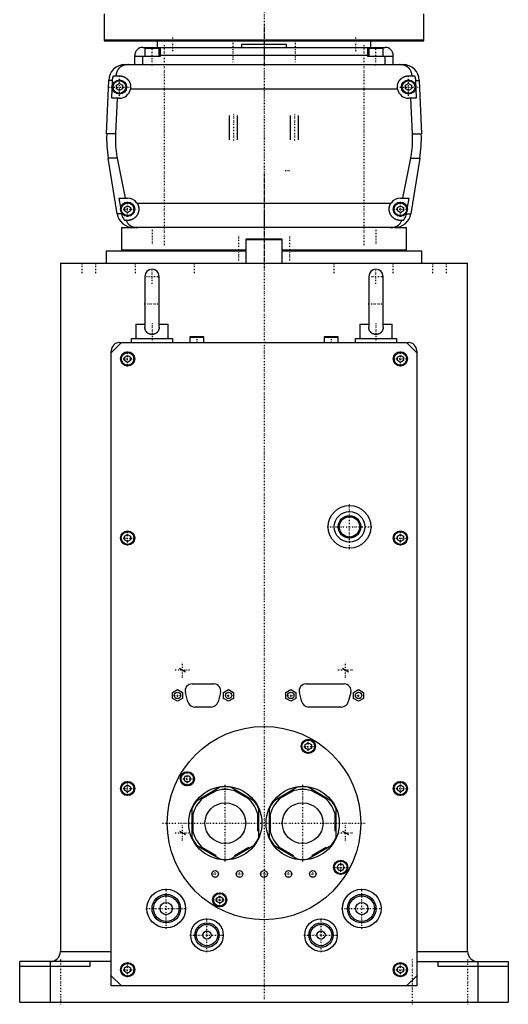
# Model space of a CAD drawing. Extents: x -120 to 120, y -1 to 1086.
# Tile 1 of 2: x -120 to 120, y -1 to 483. Entities that reach past the tile are written whole.
import ezdxf

# ---------------------------------------------------------------- set-up
doc = ezdxf.new("R2010")
doc.units = 0
doc.linetypes.add('CENTER', pattern=[1.5, 0.45, -0.5, 0.05, -0.5])
for name, color, linetype in [('AM_0', 7, 'CONTINUOUS'), ('AM_10', 7, 'CONTINUOUS'), ('AM_7', 7, 'CENTER')]:
    doc.layers.add(name, color=color, linetype=linetype)

msp = doc.modelspace()

# ---------------------------------------------------------------- linework, layer by layer
at = {"layer": 'AM_0', "color": 7, "linetype": 'CONTINUOUS'}
for p, q in [((-78.5, 485.5), (-78.5, 472.2)), ((78.5, 472.2), (78.5, 485.5)), ((-78.5, 472.7), (78.5, 472.7)), ((-78.5, 472.2), (78.5, 472.2)), ((-52.5, 472.2), (-52.5, 469)), ((-11, 470.5), (-11, 469)), ((-11, 470.5), (11, 470.5)), ((11, 469), (11, 470.5)), ((52.5, 469), (52.5, 472.2)), ((-63.5, 460.5), (-63.5, 465)), ((-51, 464.5), (-63.5, 464.5)), ((-59.5, 469), (59.5, 469)), ((-59.5, 460.5), (-59.5, 464.5)), ((-58.5, 468.5), (-58.5, 464.5)), ((-51.5, 468.5), (-58.5, 468.5)), ((-55, 469), (-55, 468.5)), ((-51.5, 464.5), (-51.5, 468.5)), ((-51, 469), (-51, 464.5)), ((51, 465), (-51, 465)), ((51, 464.5), (51, 469)), ((63.5, 464.5), (51, 464.5)), ((51.5, 468.5), (51.5, 464.5)), ((58.5, 468.5), (51.5, 468.5)), ((55, 469), (55, 468.5)), ((58.5, 464.5), (58.5, 468.5)), ((59.5, 460.5), (59.5, 464.5)), ((63.5, 460.5), (63.5, 465)), ((-68.3, 460.5), (68.3, 460.5)), ((-73.97, 455), (-71, 455)), ((71, 455), (73.97, 455)), ((-77.28, 426.46), (-76.29, 452.8)), ((-74.4, 452.8), (-76.29, 452.8)), ((-74.75, 444), (-74.4, 452.8)), ((-72.5, 450.37), (-71, 451.23)), ((-72.5, 448.63), (-72.5, 450.37)), ((-71, 451.23), (-69.5, 450.37)), ((-69.5, 450.37), (-69.5, 448.63)), ((69.5, 450.37), (71, 451.23)), ((69.5, 448.63), (69.5, 450.37)), ((71, 451.23), (72.5, 450.37)), ((72.5, 450.37), (72.5, 448.63)), ((74.4, 452.8), (76.29, 452.8)), ((74.4, 452.8), (74.75, 444)), ((76.29, 452.8), (77.28, 426.46)), ((-71, 447.77), (-72.5, 448.63)), ((-69.5, 448.63), (-71, 447.77)), ((65.59, 448.5), (-65.59, 448.5)), ((71, 447.77), (69.5, 448.63)), ((72.5, 448.63), (71, 447.77)), ((-71, 444), (-74.75, 444)), ((-72.2, 444), (-72.97, 426.46)), ((74.75, 444), (71, 444)), ((72.97, 426.46), (72.2, 444)), ((-72.97, 426.46), (-77.28, 426.46)), ((72.97, 426.46), (77.28, 426.46)), ((-72.1, 387.22), (-76.54, 414.6)), ((-72.1, 414.6), (-76.54, 414.6)), ((-72.1, 414.6), (-68.19, 395)), ((68.19, 395), (72.1, 414.6)), ((72.1, 414.6), (76.54, 414.6)), ((76.54, 414.6), (72.1, 387.22)), ((-70.39, 390.38), (-71.21, 395)), ((-71.21, 395), (-67, 395)), ((-62.39, 392.5), (62.39, 392.5)), ((67, 395), (71.21, 395)), ((71.21, 395), (70.39, 390.38)), ((-69.82, 387.22), (-72.1, 387.22)), ((-69.82, 387.22), (-69.87, 387.5)), ((-68.5, 390.37), (-67, 391.23)), ((-68.5, 388.63), (-68.5, 390.37)), ((-67, 387.77), (-68.5, 388.63)), ((-67, 391.23), (-65.5, 390.37)), ((-65.5, 388.63), (-67, 387.77)), ((-65.5, 390.37), (-65.5, 388.63)), ((65.5, 390.37), (67, 391.23)), ((65.5, 388.63), (65.5, 390.37)), ((67, 387.77), (65.5, 388.63)), ((67, 391.23), (68.5, 390.37)), ((68.5, 388.63), (67, 387.77)), ((68.5, 390.37), (68.5, 388.63)), ((69.87, 387.5), (69.82, 387.22)), ((69.82, 387.22), (72.1, 387.22)), ((-67, 384), (-68.39, 384)), ((68.39, 384), (67, 384)), ((-70, 380.5), (-70, 369.5)), ((-70, 380.5), (-61.92, 380.5)), ((64.2, 380.5), (-64.2, 380.5)), ((64.2, 380.5), (70, 380.5)), ((70, 369.5), (70, 380.5)), ((-8.6, 375), (-9, 374.6)), ((-9, 374.6), (-9, 363)), ((-9, 374.6), (9, 374.6)), ((-8.6, 375), (8.6, 375)), ((9, 374.6), (8.6, 375)), ((9, 363), (9, 374.6)), ((-77.5, 369), (-77.5, 363)), ((-77.5, 369), (-9.01, 369)), ((-70, 369.5), (-9.01, 369.5)), ((-55, 369.5), (-55, 369)), ((9.01, 369.5), (70, 369.5)), ((9.01, 369), (77.5, 369)), ((55, 369), (55, 369.5)), ((77.5, 363), (77.5, 369)), ((-100, 363), (-100, 25)), ((-100, 363), (100, 363)), ((100, 25), (100, 363)), ((-58.5, 356.5), (-58.5, 331.58)), ((-51.5, 331.58), (-51.5, 356.5)), ((51.5, 356.5), (51.5, 331.58)), ((58.5, 331.58), (58.5, 356.5)), ((-63, 333), (-63, 326)), ((-63, 333), (-58.5, 333)), ((-51.5, 333), (-47, 333)), ((-47, 326), (-47, 333)), ((47, 333), (47, 326)), ((47, 333), (51.5, 333)), ((58.5, 333), (63, 333)), ((63, 326), (63, 333)), ((-65, 324), (-65, 326)), ((-65, 326), (-45, 326)), ((-45, 326), (-45, 324)), ((-36.1, 327), (-36.5, 326.6)), ((-36.5, 326.6), (-36.5, 324)), ((-36.5, 326.6), (-29.5, 326.6)), ((-36.1, 327), (-29.9, 327)), ((-29.5, 326.6), (-29.9, 327)), ((-29.5, 324), (-29.5, 326.6)), ((29.9, 327), (29.5, 326.6)), ((29.5, 326.6), (29.5, 324)), ((29.5, 326.6), (36.5, 326.6)), ((29.9, 327), (36.1, 327)), ((36.5, 326.6), (36.1, 327)), ((36.5, 324), (36.5, 326.6)), ((45, 324), (45, 326)), ((45, 326), (65, 326)), ((65, 326), (65, 324)), ((-70, 324), (-75, 319)), ((-75, 8), (-75, 320)), ((-71, 324), (71, 324)), ((75, 319), (70, 324)), ((75, 320), (75, 8)), ((-68.5, 316.87), (-67, 317.73)), ((-68.5, 315.13), (-68.5, 316.87)), ((-67, 314.27), (-68.5, 315.13)), ((-67, 317.73), (-65.5, 316.87)), ((-65.5, 315.13), (-67, 314.27)), ((-65.5, 316.87), (-65.5, 315.13)), ((65.5, 316.87), (67, 317.73)), ((65.5, 315.13), (65.5, 316.87)), ((67, 314.27), (65.5, 315.13)), ((67, 317.73), (68.5, 316.87)), ((68.5, 315.13), (67, 314.27)), ((68.5, 316.87), (68.5, 315.13)), ((-68.5, 228.87), (-67, 229.73)), ((-68.5, 227.13), (-68.5, 228.87)), ((-67, 229.73), (-65.5, 228.87)), ((-65.5, 228.87), (-65.5, 227.13)), ((65.5, 228.87), (67, 229.73)), ((65.5, 227.13), (65.5, 228.87)), ((67, 229.73), (68.5, 228.87)), ((68.5, 228.87), (68.5, 227.13)), ((-67, 226.27), (-68.5, 227.13)), ((-65.5, 227.13), (-67, 226.27)), ((67, 226.27), (65.5, 227.13)), ((68.5, 227.13), (67, 226.27)), ((-35.34, 156.4), (-24.66, 156.4)), ((20.66, 156.4), (39.34, 156.4)), ((-45, 152.14), (-42.5, 153.59)), ((-45, 149.26), (-45, 152.14)), ((-42.5, 153.59), (-40, 152.14)), ((-40, 152.14), (-40, 149.26)), ((-37.42, 147.53), (-38.63, 152.13)), ((-21.37, 152.13), (-22.58, 147.53)), ((-19.9, 152.14), (-17.4, 153.59)), ((-19.9, 149.26), (-19.9, 152.14)), ((-17.4, 153.59), (-14.9, 152.14)), ((-14.9, 152.14), (-14.9, 149.26)), ((10.65, 152.14), (13.15, 153.59)), ((10.65, 149.26), (10.65, 152.14)), ((13.15, 153.59), (15.65, 152.14)), ((15.65, 152.14), (15.65, 149.26)), ((18.58, 147.53), (17.37, 152.13)), ((42.63, 152.13), (41.42, 147.53)), ((43.95, 152.14), (46.45, 153.59)), ((43.95, 149.26), (43.95, 152.14)), ((46.45, 153.59), (48.95, 152.14)), ((48.95, 152.14), (48.95, 149.26)), ((-42.5, 147.81), (-45, 149.26)), ((-40, 149.26), (-42.5, 147.81)), ((-17.4, 147.81), (-19.9, 149.26)), ((-14.9, 149.26), (-17.4, 147.81)), ((13.15, 147.81), (10.65, 149.26)), ((15.65, 149.26), (13.15, 147.81)), ((46.45, 147.81), (43.95, 149.26)), ((48.95, 149.26), (46.45, 147.81)), ((-25.87, 145), (-34.13, 145)), ((38.13, 145), (21.87, 145)), ((20.25, 126.54), (21.75, 127.4)), ((20.25, 124.81), (20.25, 126.54)), ((21.75, 127.4), (23.25, 126.54)), ((23.25, 126.54), (23.25, 124.81)), ((21.75, 123.94), (20.25, 124.81)), ((23.25, 124.81), (21.75, 123.94)), ((-39.4, 109.75), (-38.54, 111.25)), ((-38.54, 111.25), (-36.81, 111.25)), ((-36.81, 111.25), (-35.94, 109.75)), ((-68.5, 105.87), (-67, 106.73)), ((-67, 106.73), (-65.5, 105.87)), ((-38.54, 108.25), (-39.4, 109.75)), ((-36.81, 108.25), (-38.54, 108.25)), ((-35.94, 109.75), (-36.81, 108.25)), ((65.5, 105.87), (67, 106.73)), ((67, 106.73), (68.5, 105.87)), ((-68.5, 104.13), (-68.5, 105.87)), ((-67, 103.27), (-68.5, 104.13)), ((-65.5, 104.13), (-67, 103.27)), ((-65.5, 105.87), (-65.5, 104.13)), ((-21.3, 105.73), (-33.2, 98.85)), ((-23.51, 103.87), (-30.49, 99.84)), ((-4.8, 98.85), (-16.7, 105.73)), ((-7.51, 99.84), (-14.49, 103.87)), ((16.7, 105.73), (4.8, 98.85)), ((14.49, 103.87), (7.51, 99.84)), ((33.2, 98.85), (21.3, 105.73)), ((30.49, 99.84), (23.51, 103.87)), ((65.5, 104.13), (65.5, 105.87)), ((67, 103.27), (65.5, 104.13)), ((68.5, 104.13), (67, 103.27)), ((68.5, 105.87), (68.5, 104.13)), ((-35.5, 94.88), (-35.5, 81.12)), ((-35, 92.03), (-35, 83.97)), ((-3, 83.97), (-3, 92.03)), ((-2.5, 81.12), (-2.5, 94.88)), ((2.5, 94.88), (2.5, 81.12)), ((3, 92.03), (3, 83.97)), ((35, 83.97), (35, 92.03)), ((35.5, 81.12), (35.5, 94.88)), ((-33.2, 77.15), (-21.3, 70.27)), ((-30.49, 76.16), (-23.51, 72.13)), ((-16.7, 70.27), (-4.8, 77.15)), ((-14.49, 72.13), (-7.51, 76.16)), ((4.8, 77.15), (16.7, 70.27)), ((7.51, 76.16), (14.49, 72.13)), ((21.3, 70.27), (33.2, 77.15)), ((23.51, 72.13), (30.49, 76.16)), ((35.94, 66.25), (36.81, 67.75)), ((36.81, 67.75), (38.54, 67.75)), ((38.54, 67.75), (39.4, 66.25)), ((36.81, 64.75), (35.94, 66.25)), ((38.54, 64.75), (36.81, 64.75)), ((39.4, 66.25), (38.54, 64.75)), ((-23.25, 51.19), (-21.75, 52.06)), ((-23.25, 49.46), (-23.25, 51.19)), ((-21.75, 48.6), (-23.25, 49.46)), ((-21.75, 52.06), (-20.25, 51.19)), ((-20.25, 49.46), (-21.75, 48.6)), ((-20.25, 51.19), (-20.25, 49.46)), ((-100, 25), (-75, 25)), ((75, 25), (100, 25)), ((-120, 0), (-120, 20)), ((-75, 20), (-120, 20)), ((-105, 20), (-105, 0)), ((-85.5, 20), (-85.5, 17.5)), ((75, 20), (120, 20)), ((85.5, 17.5), (85.5, 20)), ((105, 20), (105, 0)), ((120, 20), (120, 0)), ((-85.5, 17.5), (-120, 17.5)), ((-68.5, 16.87), (-67, 17.73)), ((-68.5, 15.13), (-68.5, 16.87)), ((-67, 14.27), (-68.5, 15.13)), ((-67, 17.73), (-65.5, 16.87)), ((-65.5, 15.13), (-67, 14.27)), ((-65.5, 16.87), (-65.5, 15.13)), ((65.5, 16.87), (67, 17.73)), ((65.5, 15.13), (65.5, 16.87)), ((67, 14.27), (65.5, 15.13)), ((67, 17.73), (68.5, 16.87)), ((68.5, 15.13), (67, 14.27)), ((68.5, 16.87), (68.5, 15.13)), ((120, 17.5), (85.5, 17.5)), ((-75, 13), (-70, 8)), ((70, 8), (75, 13)), ((75, 8), (-75, 8)), ((-120, 0), (120, 0))]:
    msp.add_line(p, q, dxfattribs=at)
for points in [[(-66.56, 460.5, 0), (-66.61, 460.5, 0), (-66.7, 460.5, 0), (-66.8, 460.5, 0), (-66.84, 460.5, 0), (-66.89, 460.49, 0), (-66.98, 460.49, 0), (-67.08, 460.49, 0), (-67.17, 460.48, 0), (-67.26, 460.47, 0), (-67.35, 460.47, 0), (-67.4, 460.46, 0), (-67.45, 460.46, 0), (-67.54, 460.45, 0), (-67.63, 460.44, 0), (-67.72, 460.42, 0), (-67.82, 460.41, 0), (-67.91, 460.4, 0), (-67.95, 460.39, 0), (-68, 460.38, 0), (-68.09, 460.37, 0), (-68.18, 460.35, 0), (-68.23, 460.34, 0), (-68.27, 460.33, 0), (-68.36, 460.31, 0), (-68.45, 460.29, 0), (-68.49, 460.28, 0), (-68.53, 460.27, 0), (-68.62, 460.24, 0), (-68.71, 460.22, 0), (-68.79, 460.2, 0), (-68.88, 460.17, 0), (-68.96, 460.14, 0), (-69, 460.13, 0), (-69.04, 460.11, 0), (-69.13, 460.08, 0), (-69.21, 460.05, 0), (-69.29, 460.02, 0), (-69.37, 459.99, 0), (-69.45, 459.96, 0), (-69.49, 459.94, 0), (-69.53, 459.92, 0), (-69.6, 459.89, 0), (-69.68, 459.85, 0), (-69.76, 459.81, 0), (-69.83, 459.77, 0), (-69.91, 459.74, 0), (-69.94, 459.72, 0), (-69.98, 459.69, 0), (-70.05, 459.65, 0), (-70.12, 459.61, 0), (-70.19, 459.57, 0), (-70.26, 459.52, 0), (-70.33, 459.48, 0), (-70.37, 459.46, 0), (-70.4, 459.43, 0), (-70.47, 459.39, 0), (-70.53, 459.34, 0), (-70.6, 459.29, 0), (-70.66, 459.24, 0), (-70.72, 459.19, 0), (-70.75, 459.17, 0), (-70.78, 459.14, 0), (-70.84, 459.09, 0), (-70.9, 459.04, 0), (-70.93, 459.01, 0), (-70.96, 458.98, 0), (-71.02, 458.93, 0), (-71.08, 458.87, 0), (-71.1, 458.85, 0), (-71.13, 458.82, 0), (-71.19, 458.76, 0), (-71.24, 458.71, 0), (-71.29, 458.65, 0), (-71.34, 458.59, 0), (-71.4, 458.53, 0), (-71.42, 458.5, 0), (-71.45, 458.47, 0), (-71.5, 458.41, 0), (-71.54, 458.35, 0), (-71.59, 458.28, 0), (-71.64, 458.22, 0), (-71.68, 458.16, 0), (-71.71, 458.12, 0), (-71.73, 458.09, 0), (-71.77, 458.02, 0), (-71.82, 457.96, 0), (-71.86, 457.89, 0), (-71.9, 457.82, 0), (-71.94, 457.75, 0), (-71.96, 457.72, 0), (-71.98, 457.68, 0), (-72.02, 457.61, 0), (-72.06, 457.54, 0), (-72.1, 457.46, 0), (-72.13, 457.39, 0), (-72.17, 457.32, 0), (-72.18, 457.28, 0), (-72.2, 457.24, 0), (-72.24, 457.16, 0), (-72.27, 457.09, 0), (-72.3, 457.01, 0), (-72.33, 456.93, 0), (-72.36, 456.85, 0), (-72.37, 456.81, 0), (-72.39, 456.77, 0), (-72.42, 456.69, 0), (-72.44, 456.61, 0), (-72.46, 456.57, 0), (-72.47, 456.52, 0), (-72.49, 456.44, 0), (-72.52, 456.36, 0), (-72.53, 456.32, 0), (-72.54, 456.27, 0), (-72.56, 456.19, 0), (-72.58, 456.1, 0), (-72.6, 456.02, 0), (-72.62, 455.93, 0), (-72.63, 455.84, 0), (-72.64, 455.8, 0), (-72.65, 455.76, 0), (-72.66, 455.67, 0), (-72.68, 455.58, 0), (-72.72, 455.27, 0), (-72.74, 455, 0)], [(72.74, 455, 0), (72.74, 455.05, 0), (72.73, 455.14, 0), (72.72, 455.23, 0), (72.72, 455.27, 0), (72.71, 455.32, 0), (72.7, 455.41, 0), (72.69, 455.5, 0), (72.68, 455.59, 0), (72.66, 455.68, 0), (72.65, 455.76, 0), (72.64, 455.81, 0), (72.63, 455.85, 0), (72.61, 455.94, 0), (72.6, 456.03, 0), (72.58, 456.11, 0), (72.56, 456.2, 0), (72.54, 456.28, 0), (72.52, 456.33, 0), (72.51, 456.37, 0), (72.49, 456.45, 0), (72.46, 456.53, 0), (72.45, 456.58, 0), (72.44, 456.62, 0), (72.41, 456.7, 0), (72.39, 456.78, 0), (72.37, 456.82, 0), (72.36, 456.86, 0), (72.33, 456.94, 0), (72.3, 457.01, 0), (72.27, 457.09, 0), (72.23, 457.17, 0), (72.2, 457.24, 0), (72.18, 457.28, 0), (72.17, 457.32, 0), (72.13, 457.39, 0), (72.1, 457.46, 0), (72.06, 457.54, 0), (72.02, 457.61, 0), (71.98, 457.68, 0), (71.96, 457.71, 0), (71.94, 457.75, 0), (71.9, 457.82, 0), (71.86, 457.89, 0), (71.82, 457.95, 0), (71.78, 458.02, 0), (71.73, 458.08, 0), (71.71, 458.12, 0), (71.69, 458.15, 0), (71.64, 458.21, 0), (71.6, 458.28, 0), (71.55, 458.34, 0), (71.5, 458.4, 0), (71.45, 458.46, 0), (71.43, 458.49, 0), (71.4, 458.52, 0), (71.35, 458.58, 0), (71.3, 458.64, 0), (71.25, 458.7, 0), (71.19, 458.75, 0), (71.14, 458.81, 0), (71.11, 458.84, 0), (71.08, 458.87, 0), (71.03, 458.92, 0), (70.97, 458.98, 0), (70.94, 459, 0), (70.91, 459.03, 0), (70.85, 459.08, 0), (70.79, 459.13, 0), (70.76, 459.16, 0), (70.73, 459.18, 0), (70.67, 459.23, 0), (70.6, 459.28, 0), (70.54, 459.33, 0), (70.47, 459.38, 0), (70.41, 459.43, 0), (70.37, 459.45, 0), (70.34, 459.47, 0), (70.27, 459.52, 0), (70.2, 459.56, 0), (70.13, 459.61, 0), (70.06, 459.65, 0), (69.99, 459.69, 0), (69.95, 459.71, 0), (69.91, 459.73, 0), (69.84, 459.77, 0), (69.76, 459.81, 0), (69.69, 459.85, 0), (69.61, 459.88, 0), (69.53, 459.92, 0), (69.5, 459.94, 0), (69.46, 459.95, 0), (69.38, 459.99, 0), (69.3, 460.02, 0), (69.22, 460.05, 0), (69.13, 460.08, 0), (69.05, 460.11, 0), (69.01, 460.13, 0), (68.97, 460.14, 0), (68.89, 460.17, 0), (68.8, 460.19, 0), (68.72, 460.22, 0), (68.63, 460.24, 0), (68.54, 460.27, 0), (68.5, 460.28, 0), (68.46, 460.29, 0), (68.37, 460.31, 0), (68.28, 460.33, 0), (68.23, 460.34, 0), (68.19, 460.35, 0), (68.1, 460.36, 0), (68.01, 460.38, 0), (67.96, 460.39, 0), (67.91, 460.4, 0), (67.82, 460.41, 0), (67.73, 460.42, 0), (67.64, 460.44, 0), (67.55, 460.45, 0), (67.45, 460.46, 0), (67.41, 460.46, 0), (67.36, 460.47, 0), (67.27, 460.47, 0), (67.17, 460.48, 0), (67.08, 460.49, 0), (66.99, 460.49, 0), (66.89, 460.49, 0), (66.85, 460.5, 0), (66.8, 460.5, 0), (66.7, 460.5, 0), (66.61, 460.5, 0), (66.56, 460.5, 0)], [(-74.4, 452.8, 0), (-74.39, 452.86, 0), (-74.39, 452.98, 0), (-74.38, 453.1, 0), (-74.37, 453.16, 0), (-74.37, 453.23, 0), (-74.35, 453.35, 0), (-74.34, 453.47, 0), (-74.32, 453.6, 0), (-74.3, 453.72, 0), (-74.28, 453.85, 0), (-74.27, 453.91, 0), (-74.26, 453.97, 0), (-74.23, 454.1, 0), (-74.2, 454.22, 0), (-74.17, 454.34, 0), (-74.14, 454.47, 0), (-74.1, 454.59, 0), (-74.09, 454.65, 0), (-74.07, 454.71, 0), (-74.03, 454.83, 0), (-73.99, 454.94, 0), (-73.97, 455, 0)], [(-71, 455, 0), (-70.96, 455, 0), (-70.87, 455, 0), (-70.78, 455, 0), (-70.73, 454.99, 0), (-70.69, 454.99, 0), (-70.6, 454.99, 0), (-70.51, 454.98, 0), (-70.42, 454.97, 0), (-70.33, 454.96, 0), (-70.24, 454.95, 0), (-70.19, 454.94, 0), (-70.15, 454.93, 0), (-70.06, 454.92, 0), (-69.97, 454.9, 0), (-69.88, 454.88, 0), (-69.79, 454.86, 0), (-69.7, 454.84, 0), (-69.65, 454.83, 0), (-69.61, 454.82, 0), (-69.52, 454.8, 0), (-69.43, 454.77, 0), (-69.38, 454.76, 0), (-69.34, 454.74, 0), (-69.25, 454.72, 0), (-69.17, 454.69, 0), (-69.12, 454.67, 0), (-69.08, 454.65, 0), (-68.99, 454.62, 0), (-68.91, 454.59, 0), (-68.82, 454.55, 0), (-68.74, 454.51, 0), (-68.66, 454.48, 0), (-68.61, 454.46, 0), (-68.57, 454.44, 0), (-68.49, 454.39, 0), (-68.41, 454.35, 0), (-68.33, 454.31, 0), (-68.25, 454.26, 0), (-68.17, 454.22, 0), (-68.14, 454.2, 0), (-68.1, 454.17, 0), (-68.02, 454.12, 0), (-67.95, 454.07, 0), (-67.87, 454.02, 0), (-67.8, 453.97, 0), (-67.73, 453.92, 0), (-67.69, 453.89, 0), (-67.66, 453.87, 0), (-67.59, 453.81, 0), (-67.52, 453.76, 0), (-67.45, 453.7, 0), (-67.39, 453.65, 0), (-67.32, 453.59, 0), (-67.29, 453.56, 0), (-67.26, 453.53, 0), (-67.2, 453.47, 0), (-67.14, 453.41, 0), (-67.08, 453.35, 0), (-67.02, 453.29, 0), (-66.96, 453.23, 0), (-66.93, 453.2, 0), (-66.9, 453.17, 0), (-66.84, 453.1, 0), (-66.79, 453.04, 0), (-66.76, 453, 0), (-66.73, 452.97, 0), (-66.68, 452.9, 0), (-66.62, 452.83, 0), (-66.6, 452.8, 0), (-66.57, 452.76, 0), (-66.52, 452.69, 0), (-66.47, 452.62, 0), (-66.42, 452.55, 0), (-66.37, 452.47, 0), (-66.32, 452.4, 0), (-66.3, 452.36, 0), (-66.28, 452.32, 0), (-66.23, 452.24, 0), (-66.19, 452.17, 0), (-66.15, 452.09, 0), (-66.11, 452.01, 0), (-66.06, 451.93, 0), (-66.05, 451.89, 0), (-66.03, 451.85, 0), (-65.99, 451.77, 0), (-65.95, 451.68, 0), (-65.92, 451.6, 0), (-65.88, 451.52, 0), (-65.85, 451.43, 0), (-65.84, 451.39, 0), (-65.82, 451.35, 0), (-65.79, 451.26, 0), (-65.76, 451.18, 0), (-65.74, 451.09, 0), (-65.71, 451.01, 0), (-65.69, 450.92, 0), (-65.68, 450.88, 0), (-65.66, 450.83, 0), (-65.64, 450.75, 0), (-65.62, 450.66, 0), (-65.61, 450.57, 0), (-65.59, 450.48, 0), (-65.57, 450.4, 0), (-65.57, 450.35, 0), (-65.56, 450.31, 0), (-65.55, 450.22, 0), (-65.54, 450.13, 0), (-65.53, 450.09, 0), (-65.53, 450.04, 0), (-65.52, 449.96, 0), (-65.51, 449.87, 0), (-65.51, 449.82, 0), (-65.51, 449.78, 0), (-65.5, 449.69, 0), (-65.5, 449.61, 0), (-65.5, 449.52, 0), (-65.5, 449.43, 0), (-65.5, 449.35, 0), (-65.5, 449.3, 0), (-65.51, 449.26, 0), (-65.51, 449.17, 0), (-65.52, 449.08, 0), (-65.52, 448.99, 0), (-65.53, 448.9, 0), (-65.54, 448.81, 0), (-65.55, 448.77, 0), (-65.55, 448.72, 0), (-65.57, 448.63, 0), (-65.58, 448.54, 0), (-65.59, 448.5, 0)], [(65.59, 448.5, 0), (65.58, 448.54, 0), (65.57, 448.63, 0), (65.55, 448.72, 0), (65.55, 448.77, 0), (65.54, 448.81, 0), (65.53, 448.9, 0), (65.52, 448.99, 0), (65.52, 449.08, 0), (65.51, 449.17, 0), (65.51, 449.26, 0), (65.5, 449.3, 0), (65.5, 449.35, 0), (65.5, 449.43, 0), (65.5, 449.52, 0), (65.5, 449.61, 0), (65.5, 449.69, 0), (65.51, 449.78, 0), (65.51, 449.82, 0), (65.51, 449.87, 0), (65.52, 449.96, 0), (65.53, 450.04, 0), (65.53, 450.09, 0), (65.54, 450.13, 0), (65.55, 450.22, 0), (65.56, 450.31, 0), (65.57, 450.35, 0), (65.57, 450.4, 0), (65.59, 450.48, 0), (65.61, 450.57, 0), (65.62, 450.66, 0), (65.64, 450.75, 0), (65.66, 450.83, 0), (65.68, 450.88, 0), (65.69, 450.92, 0), (65.71, 451.01, 0), (65.74, 451.09, 0), (65.76, 451.18, 0), (65.79, 451.26, 0), (65.82, 451.35, 0), (65.84, 451.39, 0), (65.85, 451.43, 0), (65.88, 451.52, 0), (65.92, 451.6, 0), (65.95, 451.68, 0), (65.99, 451.77, 0), (66.03, 451.85, 0), (66.05, 451.89, 0), (66.06, 451.93, 0), (66.11, 452.01, 0), (66.15, 452.09, 0), (66.19, 452.17, 0), (66.23, 452.24, 0), (66.28, 452.32, 0), (66.3, 452.36, 0), (66.32, 452.4, 0), (66.37, 452.47, 0), (66.42, 452.55, 0), (66.47, 452.62, 0), (66.52, 452.69, 0), (66.57, 452.76, 0), (66.6, 452.8, 0), (66.62, 452.83, 0), (66.68, 452.9, 0), (66.73, 452.97, 0), (66.76, 453, 0), (66.79, 453.04, 0), (66.84, 453.1, 0), (66.9, 453.17, 0), (66.93, 453.2, 0), (66.96, 453.23, 0), (67.02, 453.29, 0), (67.08, 453.35, 0), (67.14, 453.41, 0), (67.2, 453.47, 0), (67.26, 453.53, 0), (67.29, 453.56, 0), (67.32, 453.59, 0), (67.39, 453.65, 0), (67.45, 453.7, 0), (67.52, 453.76, 0), (67.59, 453.81, 0), (67.66, 453.87, 0), (67.69, 453.89, 0), (67.73, 453.92, 0), (67.8, 453.97, 0), (67.87, 454.02, 0), (67.95, 454.07, 0), (68.02, 454.12, 0), (68.1, 454.17, 0), (68.14, 454.2, 0), (68.17, 454.22, 0), (68.25, 454.26, 0), (68.33, 454.31, 0), (68.41, 454.35, 0), (68.49, 454.39, 0), (68.57, 454.44, 0), (68.61, 454.46, 0), (68.66, 454.48, 0), (68.74, 454.51, 0), (68.82, 454.55, 0), (68.91, 454.59, 0), (68.99, 454.62, 0), (69.08, 454.65, 0), (69.12, 454.67, 0), (69.17, 454.69, 0), (69.25, 454.72, 0), (69.34, 454.74, 0), (69.38, 454.76, 0), (69.43, 454.77, 0), (69.52, 454.8, 0), (69.61, 454.82, 0), (69.65, 454.83, 0), (69.7, 454.84, 0), (69.79, 454.86, 0), (69.88, 454.88, 0), (69.97, 454.9, 0), (70.06, 454.92, 0), (70.15, 454.93, 0), (70.19, 454.94, 0), (70.24, 454.95, 0), (70.33, 454.96, 0), (70.42, 454.97, 0), (70.51, 454.98, 0), (70.6, 454.99, 0), (70.69, 454.99, 0), (70.73, 454.99, 0), (70.78, 455, 0), (70.87, 455, 0), (70.96, 455, 0), (71, 455, 0)], [(73.97, 455, 0), (73.99, 454.94, 0), (74.03, 454.83, 0), (74.07, 454.71, 0), (74.09, 454.65, 0), (74.1, 454.59, 0), (74.14, 454.47, 0), (74.17, 454.34, 0), (74.2, 454.22, 0), (74.23, 454.1, 0), (74.26, 453.97, 0), (74.27, 453.91, 0), (74.28, 453.85, 0), (74.3, 453.72, 0), (74.32, 453.6, 0), (74.34, 453.47, 0), (74.35, 453.35, 0), (74.37, 453.23, 0), (74.37, 453.16, 0), (74.38, 453.1, 0), (74.39, 452.98, 0), (74.39, 452.86, 0), (74.4, 452.8, 0)], [(-72.97, 426.46, 0), (-72.99, 426.13, 0), (-73.01, 425.49, 0), (-73.02, 424.84, 0), (-73.02, 424.53, 0), (-73.02, 424.21, 0), (-73.02, 423.57, 0), (-73, 422.93, 0), (-72.98, 422.28, 0), (-72.96, 421.63, 0), (-72.92, 420.97, 0), (-72.9, 420.64, 0), (-72.87, 420.31, 0), (-72.82, 419.65, 0), (-72.75, 418.98, 0), (-72.68, 418.31, 0), (-72.59, 417.64, 0), (-72.5, 416.96, 0), (-72.45, 416.62, 0), (-72.4, 416.29, 0), (-72.29, 415.61, 0), (-72.17, 414.94, 0), (-72.1, 414.6, 0)], [(72.1, 414.6, 0), (72.17, 414.94, 0), (72.29, 415.61, 0), (72.4, 416.29, 0), (72.45, 416.62, 0), (72.5, 416.96, 0), (72.59, 417.64, 0), (72.68, 418.31, 0), (72.75, 418.98, 0), (72.82, 419.65, 0), (72.87, 420.31, 0), (72.9, 420.64, 0), (72.92, 420.97, 0), (72.96, 421.63, 0), (72.98, 422.28, 0), (73, 422.93, 0), (73.02, 423.57, 0), (73.02, 424.21, 0), (73.02, 424.53, 0), (73.02, 424.84, 0), (73.01, 425.49, 0), (72.99, 426.13, 0), (72.97, 426.46, 0)], [(-62.39, 392.5, 0), (-62.36, 392.45, 0), (-62.3, 392.35, 0), (-62.24, 392.26, 0), (-62.21, 392.21, 0), (-62.18, 392.16, 0), (-62.13, 392.05, 0), (-62.08, 391.95, 0), (-62.03, 391.85, 0), (-61.98, 391.74, 0), (-61.93, 391.64, 0), (-61.91, 391.59, 0), (-61.89, 391.53, 0), (-61.85, 391.43, 0), (-61.81, 391.32, 0), (-61.77, 391.21, 0), (-61.74, 391.1, 0), (-61.71, 390.99, 0), (-61.69, 390.94, 0), (-61.68, 390.88, 0), (-61.65, 390.77, 0), (-61.62, 390.66, 0), (-61.61, 390.61, 0), (-61.6, 390.55, 0), (-61.58, 390.44, 0), (-61.56, 390.34, 0), (-61.56, 390.28, 0), (-61.55, 390.23, 0), (-61.53, 390.12, 0), (-61.52, 390.01, 0), (-61.51, 389.9, 0), (-61.51, 389.79, 0), (-61.5, 389.69, 0), (-61.5, 389.63, 0), (-61.5, 389.58, 0), (-61.5, 389.48, 0), (-61.5, 389.37, 0), (-61.5, 389.27, 0), (-61.51, 389.16, 0), (-61.52, 389.05, 0), (-61.52, 389, 0), (-61.53, 388.95, 0), (-61.54, 388.84, 0), (-61.55, 388.74, 0), (-61.57, 388.63, 0), (-61.59, 388.53, 0), (-61.61, 388.42, 0), (-61.62, 388.37, 0), (-61.63, 388.31, 0), (-61.65, 388.21, 0), (-61.68, 388.1, 0), (-61.71, 388, 0), (-61.74, 387.9, 0), (-61.77, 387.79, 0), (-61.79, 387.74, 0), (-61.81, 387.69, 0), (-61.84, 387.59, 0), (-61.88, 387.49, 0), (-61.92, 387.39, 0), (-61.96, 387.29, 0), (-62.01, 387.19, 0), (-62.03, 387.14, 0), (-62.05, 387.1, 0), (-62.1, 387, 0), (-62.15, 386.9, 0), (-62.18, 386.86, 0), (-62.2, 386.81, 0), (-62.26, 386.72, 0), (-62.31, 386.63, 0), (-62.34, 386.58, 0), (-62.37, 386.54, 0), (-62.43, 386.45, 0), (-62.49, 386.36, 0), (-62.55, 386.27, 0), (-62.61, 386.19, 0), (-62.67, 386.1, 0), (-62.71, 386.06, 0), (-62.74, 386.02, 0), (-62.81, 385.94, 0), (-62.87, 385.86, 0), (-62.94, 385.79, 0), (-63.01, 385.71, 0), (-63.09, 385.64, 0), (-63.12, 385.6, 0), (-63.16, 385.56, 0), (-63.23, 385.49, 0), (-63.31, 385.42, 0), (-63.38, 385.36, 0), (-63.46, 385.29, 0), (-63.55, 385.22, 0), (-63.59, 385.19, 0), (-63.63, 385.15, 0), (-63.71, 385.09, 0), (-63.8, 385.03, 0), (-63.89, 384.96, 0), (-63.98, 384.9, 0), (-64.07, 384.85, 0), (-64.12, 384.82, 0), (-64.16, 384.79, 0), (-64.26, 384.73, 0), (-64.36, 384.68, 0), (-64.45, 384.63, 0), (-64.55, 384.57, 0), (-64.65, 384.53, 0), (-64.7, 384.5, 0), (-64.76, 384.48, 0), (-64.86, 384.43, 0), (-64.96, 384.39, 0), (-65.02, 384.37, 0), (-65.07, 384.35, 0), (-65.17, 384.31, 0), (-65.28, 384.28, 0), (-65.34, 384.26, 0), (-65.39, 384.24, 0), (-65.5, 384.21, 0), (-65.61, 384.18, 0), (-65.72, 384.15, 0), (-65.83, 384.13, 0), (-65.94, 384.1, 0), (-66, 384.09, 0), (-66.05, 384.08, 0), (-66.16, 384.06, 0), (-66.27, 384.05, 0), (-66.39, 384.03, 0), (-66.5, 384.02, 0), (-66.61, 384.01, 0), (-66.67, 384.01, 0), (-66.72, 384.01, 0), (-66.83, 384, 0), (-66.94, 384, 0), (-67, 384, 0)], [(67, 384, 0), (66.94, 384, 0), (66.83, 384, 0), (66.72, 384.01, 0), (66.67, 384.01, 0), (66.61, 384.01, 0), (66.5, 384.02, 0), (66.39, 384.03, 0), (66.27, 384.05, 0), (66.16, 384.06, 0), (66.05, 384.08, 0), (66, 384.09, 0), (65.94, 384.1, 0), (65.83, 384.13, 0), (65.72, 384.15, 0), (65.61, 384.18, 0), (65.5, 384.21, 0), (65.39, 384.24, 0), (65.34, 384.26, 0), (65.28, 384.28, 0), (65.17, 384.31, 0), (65.07, 384.35, 0), (65.02, 384.37, 0), (64.96, 384.39, 0), (64.86, 384.43, 0), (64.76, 384.48, 0), (64.7, 384.5, 0), (64.65, 384.53, 0), (64.55, 384.57, 0), (64.45, 384.63, 0), (64.36, 384.68, 0), (64.26, 384.73, 0), (64.16, 384.79, 0), (64.12, 384.82, 0), (64.07, 384.85, 0), (63.98, 384.9, 0), (63.89, 384.96, 0), (63.8, 385.03, 0), (63.71, 385.09, 0), (63.63, 385.15, 0), (63.59, 385.19, 0), (63.55, 385.22, 0), (63.46, 385.29, 0), (63.38, 385.36, 0), (63.31, 385.42, 0), (63.23, 385.49, 0), (63.16, 385.56, 0), (63.12, 385.6, 0), (63.09, 385.64, 0), (63.01, 385.71, 0), (62.94, 385.79, 0), (62.87, 385.86, 0), (62.81, 385.94, 0), (62.74, 386.02, 0), (62.71, 386.06, 0), (62.67, 386.1, 0), (62.61, 386.19, 0), (62.55, 386.27, 0), (62.49, 386.36, 0), (62.43, 386.45, 0), (62.37, 386.54, 0), (62.34, 386.58, 0), (62.31, 386.63, 0), (62.26, 386.72, 0), (62.2, 386.81, 0), (62.18, 386.86, 0), (62.15, 386.9, 0), (62.1, 387, 0), (62.05, 387.1, 0), (62.03, 387.14, 0), (62.01, 387.19, 0), (61.96, 387.29, 0), (61.92, 387.39, 0), (61.88, 387.49, 0), (61.84, 387.59, 0), (61.81, 387.69, 0), (61.79, 387.74, 0), (61.77, 387.79, 0), (61.74, 387.9, 0), (61.71, 388, 0), (61.68, 388.1, 0), (61.65, 388.21, 0), (61.63, 388.31, 0), (61.62, 388.37, 0), (61.61, 388.42, 0), (61.59, 388.53, 0), (61.57, 388.63, 0), (61.55, 388.74, 0), (61.54, 388.84, 0), (61.53, 388.95, 0), (61.52, 389, 0), (61.52, 389.05, 0), (61.51, 389.16, 0), (61.5, 389.27, 0), (61.5, 389.37, 0), (61.5, 389.48, 0), (61.5, 389.58, 0), (61.5, 389.63, 0), (61.5, 389.69, 0), (61.51, 389.79, 0), (61.51, 389.9, 0), (61.52, 390.01, 0), (61.53, 390.12, 0), (61.55, 390.23, 0), (61.56, 390.28, 0), (61.56, 390.34, 0), (61.58, 390.44, 0), (61.6, 390.55, 0), (61.61, 390.61, 0), (61.62, 390.66, 0), (61.65, 390.77, 0), (61.68, 390.88, 0), (61.69, 390.94, 0), (61.71, 390.99, 0), (61.74, 391.1, 0), (61.77, 391.21, 0), (61.81, 391.32, 0), (61.85, 391.43, 0), (61.89, 391.53, 0), (61.91, 391.59, 0), (61.93, 391.64, 0), (61.98, 391.74, 0), (62.03, 391.85, 0), (62.08, 391.95, 0), (62.13, 392.05, 0), (62.18, 392.16, 0), (62.21, 392.21, 0), (62.24, 392.26, 0), (62.3, 392.35, 0), (62.36, 392.45, 0), (62.39, 392.5, 0)], [(-68.39, 384, 0), (-68.45, 384.08, 0), (-68.56, 384.23, 0), (-68.67, 384.39, 0), (-68.72, 384.47, 0), (-68.77, 384.55, 0), (-68.88, 384.72, 0), (-68.98, 384.89, 0), (-69.07, 385.07, 0), (-69.17, 385.25, 0), (-69.26, 385.43, 0), (-69.3, 385.53, 0), (-69.34, 385.62, 0), (-69.42, 385.81, 0), (-69.49, 385.99, 0), (-69.55, 386.17, 0), (-69.61, 386.35, 0), (-69.66, 386.54, 0), (-69.69, 386.63, 0), (-69.71, 386.73, 0), (-69.76, 386.92, 0), (-69.8, 387.12, 0), (-69.82, 387.22, 0)], [(69.82, 387.22, 0), (69.8, 387.12, 0), (69.76, 386.92, 0), (69.71, 386.73, 0), (69.69, 386.63, 0), (69.66, 386.54, 0), (69.61, 386.35, 0), (69.55, 386.17, 0), (69.49, 385.99, 0), (69.42, 385.81, 0), (69.34, 385.62, 0), (69.3, 385.53, 0), (69.26, 385.43, 0), (69.17, 385.25, 0), (69.07, 385.07, 0), (68.98, 384.89, 0), (68.88, 384.72, 0), (68.77, 384.55, 0), (68.72, 384.47, 0), (68.67, 384.39, 0), (68.56, 384.23, 0), (68.45, 384.08, 0), (68.39, 384, 0)], [(-67.64, 384, 0), (-67.57, 383.81, 0), (-67.42, 383.45, 0), (-67.24, 383.11, 0), (-67.14, 382.95, 0), (-67.04, 382.79, 0), (-66.82, 382.49, 0), (-66.59, 382.22, 0), (-66.32, 381.96, 0), (-66.16, 381.81, 0), (-66.11, 381.77, 0), (-66.07, 381.73, 0), (-66.04, 381.71, 0), (-66.02, 381.69, 0), (-65.97, 381.66, 0), (-65.92, 381.62, 0), (-65.87, 381.58, 0), (-65.81, 381.55, 0), (-65.76, 381.51, 0), (-65.73, 381.49, 0), (-65.71, 381.47, 0), (-65.65, 381.44, 0), (-65.6, 381.4, 0), (-65.57, 381.39, 0), (-65.54, 381.37, 0), (-65.49, 381.34, 0), (-65.43, 381.31, 0), (-65.4, 381.29, 0), (-65.38, 381.27, 0), (-65.32, 381.24, 0), (-65.26, 381.21, 0), (-65.2, 381.18, 0), (-65.14, 381.15, 0), (-65.08, 381.12, 0), (-65.05, 381.11, 0), (-65.02, 381.09, 0), (-64.96, 381.07, 0), (-64.9, 381.04, 0), (-64.83, 381.01, 0), (-64.77, 380.99, 0), (-64.71, 380.96, 0), (-64.68, 380.95, 0), (-64.64, 380.94, 0), (-64.58, 380.91, 0), (-64.52, 380.89, 0), (-64.45, 380.87, 0), (-64.39, 380.85, 0), (-64.32, 380.83, 0), (-64.29, 380.82, 0), (-64.25, 380.81, 0), (-64.19, 380.79, 0), (-64.12, 380.77, 0), (-64.05, 380.75, 0), (-63.98, 380.73, 0), (-63.92, 380.72, 0), (-63.88, 380.71, 0), (-63.85, 380.7, 0), (-63.78, 380.69, 0), (-63.71, 380.67, 0), (-63.64, 380.66, 0), (-63.57, 380.64, 0), (-63.5, 380.63, 0), (-63.46, 380.62, 0), (-63.43, 380.62, 0), (-63.36, 380.61, 0), (-63.28, 380.59, 0), (-63.25, 380.59, 0), (-63.21, 380.58, 0), (-63.14, 380.57, 0), (-63.07, 380.57, 0), (-63.03, 380.56, 0), (-62.99, 380.56, 0), (-62.92, 380.55, 0), (-62.85, 380.54, 0), (-62.77, 380.54, 0), (-62.7, 380.53, 0), (-62.63, 380.52, 0), (-62.59, 380.52, 0), (-62.55, 380.52, 0), (-62.48, 380.51, 0), (-62.41, 380.51, 0), (-62.15, 380.5, 0), (-61.92, 380.5, 0)], [(61.92, 380.5, 0), (62.15, 380.5, 0), (62.41, 380.51, 0), (62.48, 380.51, 0), (62.55, 380.52, 0), (62.59, 380.52, 0), (62.63, 380.52, 0), (62.7, 380.53, 0), (62.77, 380.54, 0), (62.85, 380.54, 0), (62.92, 380.55, 0), (62.99, 380.56, 0), (63.03, 380.56, 0), (63.07, 380.57, 0), (63.14, 380.57, 0), (63.21, 380.58, 0), (63.25, 380.59, 0), (63.28, 380.59, 0), (63.36, 380.61, 0), (63.43, 380.62, 0), (63.46, 380.62, 0), (63.5, 380.63, 0), (63.57, 380.64, 0), (63.64, 380.66, 0), (63.71, 380.67, 0), (63.78, 380.69, 0), (63.86, 380.7, 0), (63.89, 380.71, 0), (63.93, 380.72, 0), (63.99, 380.74, 0), (64.06, 380.75, 0), (64.13, 380.77, 0), (64.2, 380.79, 0), (64.27, 380.81, 0), (64.3, 380.82, 0), (64.33, 380.83, 0), (64.4, 380.85, 0), (64.47, 380.87, 0), (64.53, 380.9, 0), (64.6, 380.92, 0), (64.66, 380.94, 0), (64.69, 380.96, 0), (64.72, 380.97, 0), (64.79, 380.99, 0), (64.85, 381.02, 0), (64.91, 381.05, 0), (64.97, 381.07, 0), (65.03, 381.1, 0), (65.06, 381.11, 0), (65.09, 381.13, 0), (65.15, 381.16, 0), (65.21, 381.19, 0), (65.27, 381.22, 0), (65.33, 381.25, 0), (65.39, 381.28, 0), (65.42, 381.3, 0), (65.45, 381.31, 0), (65.5, 381.35, 0), (65.56, 381.38, 0), (65.59, 381.4, 0), (65.61, 381.41, 0), (65.67, 381.45, 0), (65.72, 381.48, 0), (65.75, 381.5, 0), (65.78, 381.52, 0), (65.83, 381.56, 0), (65.88, 381.59, 0), (65.93, 381.63, 0), (65.98, 381.67, 0), (66.03, 381.71, 0), (66.06, 381.73, 0), (66.08, 381.75, 0), (66.13, 381.79, 0), (66.18, 381.83, 0), (66.34, 381.97, 0), (66.6, 382.23, 0), (66.84, 382.51, 0), (67.05, 382.81, 0), (67.15, 382.97, 0), (67.25, 383.13, 0), (67.42, 383.46, 0), (67.57, 383.82, 0), (67.64, 384, 0)], [(-51.5, 331.58, 0), (-51.5, 331.52, 0), (-51.5, 331.42, 0), (-51.51, 331.31, 0), (-51.51, 331.26, 0), (-51.51, 331.2, 0), (-51.52, 331.1, 0), (-51.54, 330.99, 0), (-51.55, 330.89, 0), (-51.57, 330.79, 0), (-51.59, 330.68, 0), (-51.6, 330.63, 0), (-51.61, 330.58, 0), (-51.64, 330.48, 0), (-51.67, 330.38, 0), (-51.7, 330.28, 0), (-51.73, 330.19, 0), (-51.77, 330.09, 0), (-51.79, 330.04, 0), (-51.81, 329.99, 0), (-51.85, 329.9, 0), (-51.9, 329.8, 0), (-51.92, 329.76, 0), (-51.94, 329.71, 0), (-51.99, 329.62, 0), (-52.05, 329.54, 0), (-52.08, 329.49, 0), (-52.1, 329.45, 0), (-52.16, 329.37, 0), (-52.23, 329.28, 0), (-52.29, 329.21, 0), (-52.36, 329.13, 0), (-52.43, 329.05, 0), (-52.46, 329.02, 0), (-52.5, 328.98, 0), (-52.57, 328.91, 0), (-52.65, 328.84, 0), (-52.73, 328.77, 0), (-52.81, 328.71, 0), (-52.89, 328.65, 0), (-52.93, 328.62, 0), (-52.97, 328.59, 0), (-53.06, 328.54, 0), (-53.15, 328.48, 0), (-53.24, 328.43, 0), (-53.33, 328.39, 0), (-53.42, 328.34, 0), (-53.47, 328.32, 0), (-53.52, 328.3, 0), (-53.62, 328.26, 0), (-53.71, 328.22, 0), (-53.81, 328.19, 0), (-53.91, 328.16, 0), (-54.01, 328.13, 0), (-54.06, 328.12, 0), (-54.11, 328.1, 0), (-54.22, 328.08, 0), (-54.32, 328.06, 0), (-54.42, 328.04, 0), (-54.53, 328.03, 0), (-54.63, 328.02, 0), (-54.68, 328.01, 0), (-54.74, 328.01, 0), (-54.84, 328, 0), (-54.95, 328, 0), (-55, 328, 0), (-55.05, 328, 0), (-55.16, 328, 0), (-55.26, 328.01, 0), (-55.32, 328.01, 0), (-55.37, 328.02, 0), (-55.47, 328.03, 0), (-55.58, 328.04, 0), (-55.68, 328.06, 0), (-55.78, 328.08, 0), (-55.89, 328.1, 0), (-55.94, 328.12, 0), (-55.99, 328.13, 0), (-56.09, 328.16, 0), (-56.19, 328.19, 0), (-56.29, 328.22, 0), (-56.38, 328.26, 0), (-56.48, 328.3, 0), (-56.53, 328.32, 0), (-56.57, 328.34, 0), (-56.67, 328.39, 0), (-56.76, 328.43, 0), (-56.85, 328.48, 0), (-56.94, 328.54, 0), (-57.02, 328.59, 0), (-57.07, 328.62, 0), (-57.11, 328.65, 0), (-57.19, 328.71, 0), (-57.27, 328.77, 0), (-57.35, 328.84, 0), (-57.43, 328.91, 0), (-57.5, 328.98, 0), (-57.54, 329.02, 0), (-57.57, 329.05, 0), (-57.64, 329.13, 0), (-57.71, 329.2, 0), (-57.77, 329.28, 0), (-57.84, 329.37, 0), (-57.89, 329.45, 0), (-57.92, 329.49, 0), (-57.95, 329.53, 0), (-58, 329.62, 0), (-58.06, 329.71, 0), (-58.08, 329.76, 0), (-58.1, 329.8, 0), (-58.15, 329.9, 0), (-58.19, 329.99, 0), (-58.21, 330.04, 0), (-58.23, 330.09, 0), (-58.27, 330.18, 0), (-58.3, 330.28, 0), (-58.33, 330.38, 0), (-58.36, 330.48, 0), (-58.39, 330.58, 0), (-58.4, 330.63, 0), (-58.41, 330.68, 0), (-58.43, 330.79, 0), (-58.45, 330.89, 0), (-58.46, 330.99, 0), (-58.48, 331.1, 0), (-58.49, 331.21, 0), (-58.49, 331.26, 0), (-58.49, 331.31, 0), (-58.5, 331.42, 0), (-58.5, 331.52, 0), (-58.5, 331.58, 0)], [(58.5, 331.58, 0), (58.5, 331.52, 0), (58.5, 331.42, 0), (58.49, 331.31, 0), (58.49, 331.26, 0), (58.49, 331.2, 0), (58.48, 331.1, 0), (58.46, 330.99, 0), (58.45, 330.89, 0), (58.43, 330.79, 0), (58.41, 330.68, 0), (58.4, 330.63, 0), (58.39, 330.58, 0), (58.36, 330.48, 0), (58.33, 330.38, 0), (58.3, 330.28, 0), (58.27, 330.19, 0), (58.23, 330.09, 0), (58.21, 330.04, 0), (58.19, 329.99, 0), (58.15, 329.9, 0), (58.1, 329.8, 0), (58.08, 329.76, 0), (58.06, 329.71, 0), (58.01, 329.62, 0), (57.95, 329.54, 0), (57.92, 329.49, 0), (57.9, 329.45, 0), (57.84, 329.37, 0), (57.77, 329.28, 0), (57.71, 329.21, 0), (57.64, 329.13, 0), (57.57, 329.05, 0), (57.54, 329.02, 0), (57.5, 328.98, 0), (57.43, 328.91, 0), (57.35, 328.84, 0), (57.27, 328.77, 0), (57.19, 328.71, 0), (57.11, 328.65, 0), (57.07, 328.62, 0), (57.03, 328.59, 0), (56.94, 328.54, 0), (56.85, 328.48, 0), (56.76, 328.43, 0), (56.67, 328.39, 0), (56.58, 328.34, 0), (56.53, 328.32, 0), (56.48, 328.3, 0), (56.38, 328.26, 0), (56.29, 328.22, 0), (56.19, 328.19, 0), (56.09, 328.16, 0), (55.99, 328.13, 0), (55.94, 328.12, 0), (55.89, 328.1, 0), (55.78, 328.08, 0), (55.68, 328.06, 0), (55.58, 328.04, 0), (55.47, 328.03, 0), (55.37, 328.02, 0), (55.32, 328.01, 0), (55.26, 328.01, 0), (55.16, 328, 0), (55.05, 328, 0), (55, 328, 0), (54.95, 328, 0), (54.84, 328, 0), (54.74, 328.01, 0), (54.68, 328.01, 0), (54.63, 328.02, 0), (54.53, 328.03, 0), (54.42, 328.04, 0), (54.32, 328.06, 0), (54.22, 328.08, 0), (54.11, 328.1, 0), (54.06, 328.12, 0), (54.01, 328.13, 0), (53.91, 328.16, 0), (53.81, 328.19, 0), (53.71, 328.22, 0), (53.62, 328.26, 0), (53.52, 328.3, 0), (53.47, 328.32, 0), (53.43, 328.34, 0), (53.33, 328.39, 0), (53.24, 328.43, 0), (53.15, 328.48, 0), (53.06, 328.54, 0), (52.98, 328.59, 0), (52.93, 328.62, 0), (52.89, 328.65, 0), (52.81, 328.71, 0), (52.73, 328.77, 0), (52.65, 328.84, 0), (52.57, 328.91, 0), (52.5, 328.98, 0), (52.46, 329.02, 0), (52.43, 329.05, 0), (52.36, 329.13, 0), (52.29, 329.2, 0), (52.23, 329.28, 0), (52.16, 329.37, 0), (52.11, 329.45, 0), (52.08, 329.49, 0), (52.05, 329.53, 0), (52, 329.62, 0), (51.94, 329.71, 0), (51.92, 329.76, 0), (51.9, 329.8, 0), (51.85, 329.9, 0), (51.81, 329.99, 0), (51.79, 330.04, 0), (51.77, 330.09, 0), (51.73, 330.18, 0), (51.7, 330.28, 0), (51.67, 330.38, 0), (51.64, 330.48, 0), (51.61, 330.58, 0), (51.6, 330.63, 0), (51.59, 330.68, 0), (51.57, 330.79, 0), (51.55, 330.89, 0), (51.54, 330.99, 0), (51.52, 331.1, 0), (51.51, 331.21, 0), (51.51, 331.26, 0), (51.51, 331.31, 0), (51.5, 331.42, 0), (51.5, 331.52, 0), (51.5, 331.58, 0)]]:
    msp.add_polyline3d(points, dxfattribs=at)
for centre, radius in [((-71, 449.5), 3.5), ((-71, 449.5), 3.1), ((71, 449.5), 3.5), ((71, 449.5), 3.1), ((-67, 389.5), 3.5), ((-67, 389.5), 3.1), ((67, 389.5), 3.5), ((67, 389.5), 3.1), ((-67, 316), 3.5), ((67, 316), 3.5), ((-67, 316), 3.1), ((67, 316), 3.1), ((42, 233.5), 10.5), ((42, 233.5), 7.5), ((42, 233.5), 5.5), ((42, 233.5), 5), ((-67, 228), 3.5), ((-67, 228), 3.1), ((67, 228), 3.5), ((67, 228), 3.1), ((-42.5, 150.7), 1.55), ((-17.4, 150.7), 1.55), ((13.15, 150.7), 1.55), ((46.45, 150.7), 1.55), ((0, 88), 47.5), ((21.75, 125.67), 3.5), ((21.75, 125.67), 3.1), ((-37.67, 109.75), 3.5), ((-37.67, 109.75), 3.1), ((-67, 105), 3.5), ((-67, 105), 3.1), ((67, 105), 3.5), ((67, 105), 3.1), ((-19, 88), 18), ((19, 88), 18), ((-19, 88), 10), ((19, 88), 10), ((37.67, 66.25), 3.5), ((37.67, 66.25), 3.1), ((-24, 63), 1.65), ((-12, 63), 1.65), ((0, 63), 1.65), ((12, 63), 1.65), ((24, 63), 1.65), ((-48, 46), 9.5), ((-21.75, 50.33), 3.5), ((-21.75, 50.33), 3.1), ((48, 46), 9.5), ((-48, 46), 7), ((-48, 46), 6.25), ((-48, 46), 3), ((48, 46), 7), ((48, 46), 6.25), ((48, 46), 3), ((-28, 33), 8), ((-28, 33), 6), ((28, 33), 8), ((28, 33), 6), ((-28, 33), 5.25), ((-28, 33), 2), ((28, 33), 5.25), ((28, 33), 2), ((-67, 16), 3.5), ((67, 16), 3.5), ((-67, 16), 3.1), ((67, 16), 3.1)]:
    msp.add_circle(centre, radius, dxfattribs=at)
for centre, radius, start, end in [((-59.5, 465), 4, 90, 180), ((59.5, 465), 4, 0, 90), ((-68.3, 452.5), 8, 90, 177.861), ((68.3, 452.5), 8, 2.139, 90), ((-71, 449.5), 5.5, 270, 349.5243), ((71, 449.5), 5.5, 190.4757, 270), ((-17.32, 424.22), 60, 177.861, 189.225), ((17.32, 424.22), 60, 350.775, 2.139), ((-67, 389.5), 5.5, 33.0557, 90), ((67, 389.5), 5.5, 90, 146.9443), ((-64.2, 388.5), 8, 189.225, 270), ((64.2, 388.5), 8, 270, 350.775), ((-55, 356.5), 3.5, 0, 180), ((55, 356.5), 3.5, 0, 180), ((-71, 320), 4, 90, 180), ((71, 320), 4, 0, 90), ((-35.34, 153), 3.4, 90, 194.7436), ((-24.66, 153), 3.4, 345.2564, 90), ((20.66, 153), 3.4, 90, 194.7436), ((39.34, 153), 3.4, 345.2564, 90), ((-34.13, 148.4), 3.4, 194.7436, 270), ((-25.87, 148.4), 3.4, 270, 345.2564), ((21.87, 148.4), 3.4, 194.7436, 270), ((38.13, 148.4), 3.4, 270, 345.2564), ((-19, 88), 16.5, 0, 240), ((-19, 88), 17.87, 82.6199, 97.3801), ((19, 88), 16.5, 0, 240), ((19, 88), 17.87, 82.6199, 97.3801), ((-19, 88), 17.87, 142.6199, 157.3801), ((-19, 88), 17.87, 22.6199, 37.3801), ((19, 88), 17.87, 142.6199, 157.3801), ((19, 88), 17.88, 22.6199, 37.3801), ((-19, 88), 17.87, 202.6199, 217.3801), ((-19, 88), 17.88, 322.6199, 337.3801), ((19, 88), 17.87, 202.6199, 217.3801), ((19, 88), 17.88, 322.6199, 337.3801), ((-19, 88), 17.87, 262.6199, 277.3801), ((19, 88), 17.87, 262.6199, 277.3801), ((-105, 25), 5, 270, 0), ((105, 25), 5, 180, 270)]:
    msp.add_arc(centre, radius, start, end, dxfattribs=at)
at = {"layer": 'AM_10', "color": 7, "linetype": 'CONTINUOUS'}
for p, q in [((-17, 423.5), (-17, 435.5)), ((-13, 423.5), (-13, 435.5)), ((13, 423.5), (13, 435.5)), ((17, 423.5), (17, 435.5)), ((-41.5, 164.07), (-38.5, 162.33)), ((38.5, 164.07), (41.5, 162.33)), ((-41.5, 84.07), (-38.5, 82.33)), ((38.5, 84.07), (41.5, 82.33))]:
    msp.add_line(p, q, dxfattribs=at)
at = {"layer": 'AM_7', "color": 4, "linetype": 'CENTER'}
for p, q in [((0, 1086.5), (0, 360.5)), ((0, 700.5), (0, 370.5)), ((0, 480.07), (0, 459.92)), ((-49, 470), (-49, 371)), ((-45, 473.8), (-45, 467.2)), ((-15.35, 472.7), (-15.35, 461.7)), ((15.35, 472.7), (15.35, 461.7)), ((45, 473.8), (45, 467.2)), ((49, 470), (49, 371)), ((-55, 460.1), (-55, 468.9)), ((55, 460.1), (55, 468.9)), ((-71, 443.72), (-71, 455.27)), ((71, 443.72), (71, 455.27)), ((-76.78, 449.5), (-65.22, 449.5)), ((65.22, 449.5), (76.78, 449.5)), ((-15, 436.1), (-15, 422.9)), ((15, 436.1), (15, 422.9)), ((0, 406.4), (0, 1.6)), ((10.45, 408.5), (12.65, 408.5)), ((-67, 385.82), (-67, 393.18)), ((67, 385.82), (67, 393.18)), ((-70.67, 389.5), (-63.33, 389.5)), ((0, 388.38), (0, 380.12)), ((63.33, 389.5), (70.67, 389.5)), ((-55, 380.9), (-55, 372.1)), ((55, 380.9), (55, 372.1)), ((-12.5, 376.05), (-12.5, 363.95)), ((12.5, 376.05), (12.5, 363.95)), ((-89.5, 363.25), (-89.5, 357.75)), ((-82.69, 363.25), (-82.69, 357.75)), ((-63.29, 363.25), (-63.29, 357.75)), ((-34.25, 363.25), (-34.25, 357.75)), ((34.25, 363.25), (34.25, 357.75)), ((63.29, 363.25), (63.29, 357.75)), ((82.69, 363.25), (82.69, 357.75)), ((89.5, 363.25), (89.5, 357.75)), ((-55, 352.82), (-55, 360.18)), ((55, 352.82), (55, 360.18)), ((-58.67, 356.5), (-51.33, 356.5)), ((51.33, 356.5), (58.67, 356.5)), ((-58.85, 343), (-51.15, 343)), ((51.15, 343), (58.85, 343)), ((-55, 333.45), (-55, 323.55)), ((55, 333.45), (55, 323.55)), ((-33, 327.15), (-33, 323.85)), ((33, 327.15), (33, 323.85)), ((-67, 312.32), (-67, 319.68)), ((67, 312.32), (67, 319.68)), ((-70.67, 316), (-63.33, 316)), ((63.33, 316), (70.67, 316)), ((42, 222.47), (42, 244.53)), ((30.98, 233.5), (53.02, 233.5)), ((-70.67, 228), (-63.33, 228)), ((-67, 224.32), (-67, 231.68)), ((63.33, 228), (70.67, 228)), ((67, 224.32), (67, 231.68)), ((-40, 159.53), (-40, 166.88)), ((40, 159.53), (40, 166.88)), ((-43.67, 163.2), (-36.33, 163.2)), ((36.33, 163.2), (43.67, 163.2)), ((-44.13, 150.7), (-40.87, 150.7)), ((-42.5, 149.07), (-42.5, 152.33)), ((-19.03, 150.7), (-15.77, 150.7)), ((-17.4, 149.07), (-17.4, 152.33)), ((11.52, 150.7), (14.78, 150.7)), ((13.15, 149.07), (13.15, 152.33)), ((44.82, 150.7), (48.08, 150.7)), ((46.45, 149.07), (46.45, 152.33)), ((21.75, 122), (21.75, 129.35)), ((18.08, 125.67), (25.43, 125.67)), ((-37.67, 106.08), (-37.67, 113.42)), ((-67, 101.33), (-67, 108.67)), ((-41.35, 109.75), (-34, 109.75)), ((-19, 69.1), (-19, 106.9)), ((19, 69.1), (19, 106.9)), ((67, 101.33), (67, 108.67)), ((-70.67, 105), (-63.33, 105)), ((63.33, 105), (70.67, 105)), ((-49.88, 88), (49.88, 88)), ((-43.67, 83.2), (-36.33, 83.2)), ((-40, 79.53), (-40, 86.88)), ((36.33, 83.2), (43.67, 83.2)), ((40, 79.53), (40, 86.88)), ((37.67, 62.58), (37.67, 69.93)), ((-25.73, 63), (-22.27, 63)), ((-24, 61.27), (-24, 64.73)), ((-13.73, 63), (-10.27, 63)), ((-12, 61.27), (-12, 64.73)), ((-1.73, 63), (1.73, 63)), ((10.27, 63), (13.73, 63)), ((12, 61.27), (12, 64.73)), ((22.27, 63), (25.73, 63)), ((24, 61.27), (24, 64.73)), ((34, 66.25), (41.35, 66.25)), ((-48, 36.02), (-48, 55.98)), ((-21.75, 46.65), (-21.75, 54)), ((48, 36.02), (48, 55.98)), ((-25.43, 50.33), (-18.07, 50.33)), ((-57.98, 46), (-38.02, 46)), ((38.02, 46), (57.98, 46)), ((-28, 24.6), (-28, 41.4)), ((28, 24.6), (28, 41.4)), ((-36.4, 33), (-19.6, 33)), ((19.6, 33), (36.4, 33)), ((-100, 21), (-100, -1)), ((-67, 12.32), (-67, 19.68)), ((67, 12.32), (67, 19.68)), ((73, -1), (73, 21)), ((100, 21), (100, -1)), ((-70.67, 16), (-63.33, 16)), ((63.33, 16), (70.67, 16))]:
    msp.add_line(p, q, dxfattribs=at)

doc.saveas('drawing.dxf')
